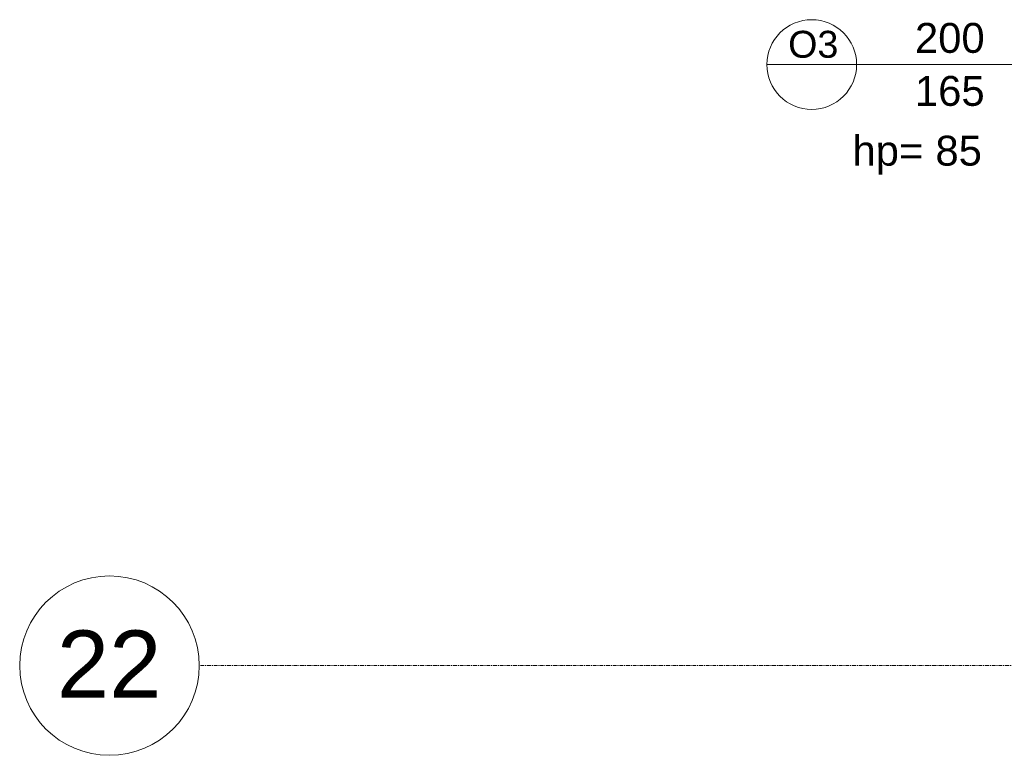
# Model space of a CAD drawing. Header units: millimetres. Extents: x -2286 to 43533, y -13832 to 14981.
# Tile 32 of 77: x -2286 to 1005, y 5826 to 8286. Entities that reach past the tile are written whole.
import ezdxf

# ---------------------------------------------------------------- set-up
doc = ezdxf.new("R2010")
doc.units = ezdxf.units.MM
doc.linetypes.add('Oś', pattern=[22.225, 12.7, -3.175, 3.175, -3.175])
for name, color, linetype, lineweight in [('A-GLAZ-IDEN', 152, 'Continuous', 18), ('S-GRID', 1, 'Continuous', 18), ('S-GRID-IDEN', 1, 'Continuous', 18)]:
    doc.layers.add(name, color=color, linetype=linetype, lineweight=lineweight)
doc.styles.add('Arial_2', font='arial.ttf', dxfattribs={"height": 225})
doc.styles.add('Arial_5', font='arial.ttf', dxfattribs={"height": 100})
doc.styles.add('Arial_8', font='arial.ttf', dxfattribs={"height": 2})
doc.styles.add('Arial_9', font='arial.ttf', dxfattribs={"height": 90})

# ---------------------------------------------------------------- blocks, each defined once
blk = doc.blocks.new('Grid - SY Osi Okrag-386115-4_piętro II PT - projektowany')
at = {"layer": 'S-GRID-IDEN'}
blk.add_circle((0, 0), 6, dxfattribs=at)
blk = doc.blocks.new('Okno_LD_typ 100 - --862013-4_piętro II PT - projektowany')
at = {"layer": 'A-GLAZ-IDEN'}
blk.add_line((0, 18.925), (0, -3.919), dxfattribs=at)
blk.add_circle((0, -0.919), 3, dxfattribs=at)
at = {"layer": 'A-GLAZ-IDEN', "insert": (4.761, 1.804), "char_height": 2, "width": 5.85232, "attachment_point": 1, "rotation": 90, "style": 'Arial_8'}
blk.add_mtext('hp= ', dxfattribs=at)

msp = doc.modelspace()

# ---------------------------------------------------------------- linework, layer by layer
at = {"layer": 'S-GRID', "linetype": 'Oś'}
msp.add_line((29623.7, 6126.2), (-1686.2, 6126.2), dxfattribs=at)

# ---------------------------------------------------------------- block references
at = {"layer": 'A-GLAZ-IDEN', "xscale": 49.99999999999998, "yscale": 49.99999999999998, "zscale": 49.99999999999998, "rotation": 270.0000000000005}
msp.add_blockref('Okno_LD_typ 100 - --862013-4_piętro II PT - projektowany', (407.2, 8136.2), dxfattribs=at)
at = {"layer": 'S-GRID-IDEN', "xscale": 49.99999999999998, "yscale": 49.99999999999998, "zscale": 49.99999999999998, "rotation": 90}
msp.add_blockref('Grid - SY Osi Okrag-386115-4_piętro II PT - projektowany', (-1986.2, 6126.2), dxfattribs=at)

# ---------------------------------------------------------------- texts
at = {"layer": 'A-GLAZ-IDEN', "attachment_point": 1}
for s, insert, char_height, width, style in [('200', (706.3, 8275.3), 100, 288.607, 'Arial_5'), ('O3', (282.5, 8249), 90, 200.422, 'Arial_9'), ('165', (706.3, 8098.1), 100, 288.607, 'Arial_5'), ('85', (774.8, 7898.2), 100, 192.405, 'Arial_5')]:
    msp.add_mtext(s, dxfattribs=dict(at, insert=insert, char_height=char_height, width=width, style=style))
at = {"layer": 'S-GRID-IDEN', "insert": (-2162, 6243.7), "char_height": 225, "width": 424.894, "attachment_point": 1, "style": 'Arial_2'}
msp.add_mtext('22', dxfattribs=at)

doc.saveas('drawing.dxf')
